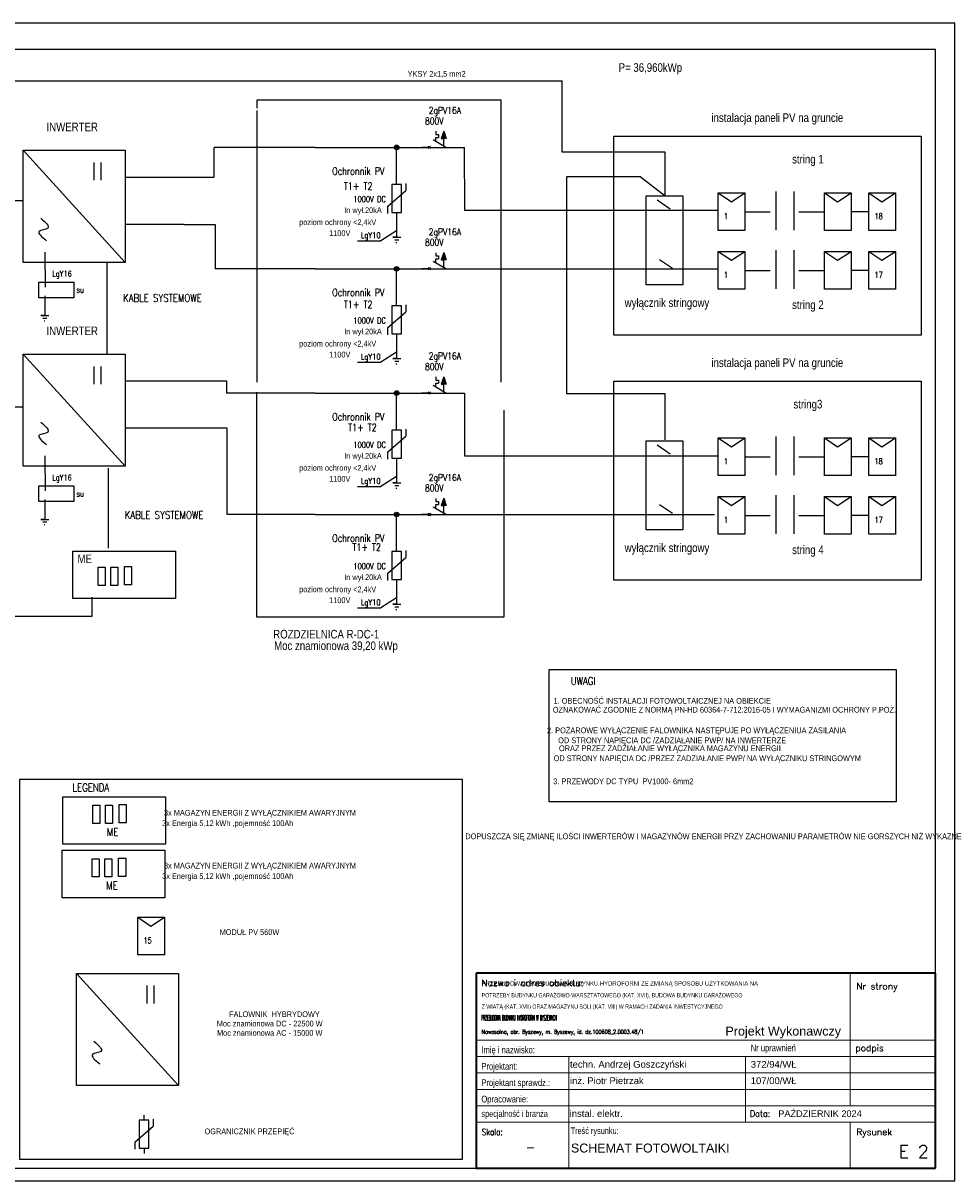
# Model space of a CAD drawing. Header units: millimetres. Extents: x 18084 to 52399, y 38174 to 56392.
# Tile 37 of 256: x 26245 to 28634, y 38174 to 41143. Entities that reach past the tile are written whole.
import ezdxf
from ezdxf.enums import TextEntityAlignment as Align

# ---------------------------------------------------------------- set-up
doc = ezdxf.new("R2010")
doc.units = ezdxf.units.MM
doc.header["$LTSCALE"] = 100
for name, pattern in [('ACAD_ISO03W100', [30, 12, -18]), ('ACAD_ISO11W100', [33.5, 12, -3, 12, -3, 0.5, -3]), ('HIDDEN', [0.375, 0.25, -0.125])]:
    doc.linetypes.add(name, pattern=pattern)
for name, color, linetype, lineweight in [('_TABELKA_Nr_Pióra__1', 7, 'Continuous', 13), ('A-tabelka', 251, 'Continuous', 20), ('Ekabel', 1, 'ACAD_ISO03W100', 50)]:
    doc.layers.add(name, color=color, linetype=linetype, lineweight=lineweight)
for name, color, linetype in [('E1', 34, 'Continuous'), ('E2', 5, 'Continuous'), ('E4', 1, 'Continuous'), ('E5', 7, 'Continuous'), ('E_ramka_wew', 10, 'Continuous'), ('E_ramka_zew', 9, 'Continuous'), ('RAMKA', 1, 'Continuous')]:
    doc.layers.add(name, color=color, linetype=linetype)
doc.styles.add('ARIAL', font='arial.ttf', dxfattribs={"width": 0.8})
doc.styles.add('DIM', font='ROMANS.shx', dxfattribs={"width": 0.8})
doc.styles.add('GENERATED_STYLE_2', font='arial.ttf')
doc.styles.add('ROMANS', font='romans.shx', dxfattribs={"width": 0.7})
doc.styles.add('SIMPLEX', font='simplex.shx')

# ---------------------------------------------------------------- blocks, each defined once
blk = doc.blocks.new('ochronnik')
at = {"layer": 'E1'}
for p, q in [((1807.23, 226.95), (1807.23, 228.25)), ((1809.56, 227.21), (1809.56, 225.4)), ((1804.89, 221.31), (1809.56, 225.4)), ((1804.89, 221.31), (1804.89, 219.5)), ((1807.23, 219.76), (1807.23, 218.46))]:
    blk.add_line(p, q, dxfattribs=at)
blk.add_lwpolyline([(1806, 219.76), (1808.46, 219.76), (1808.46, 226.95), (1806, 226.95)], close=True, dxfattribs=at)
blk = doc.blocks.new('Tabela_A+SPR_ADT')
at = {"color": 5, "lineweight": 35}
for p, q in [((0, 546.1), (-1286.3, 546.1)), ((-1286.3, 546.1), (-1286.3, 0)), ((0, 0), (0, 546.1)), ((-1286.3, 0), (0, 0))]:
    blk.add_line(p, q, dxfattribs=at)
for p, q in [((-238.9, 546.1), (-238.9, 358.3)), ((-1286.3, 358.3), (0, 358.3)), ((-238.9, 174.6), (-238.9, 358.3)), ((-1286.3, 312.4), (0, 312.4)), ((-1026.1, 128.6), (-1026.1, 312.4)), ((-531.9, 128.6), (-531.9, 312.4)), ((-1286.3, 266.4), (0, 266.4)), ((-1286.3, 220.5), (0, 220.5)), ((-1286.3, 174.6), (-422.6, 174.6)), ((-422.6, 174.6), (0, 174.6)), ((-1286.3, 128.6), (0, 128.6)), ((-1026.1, 0), (-1026.1, 128.6)), ((-238.9, 128.6), (-238.9, 0))]:
    blk.add_line(p, q)
at = {"color": 7, "linetype": 'Continuous', "style": 'ROMANS'}
blk.add_text('Nazwa i adres obiektu:', height=18.375, dxfattribs=at).set_placement((-1271.4, 509.4))
at = {"color": 7, "style": 'ROMANS'}
for s, p in [('Nr strony', (-221.4, 500.2)), ('podpis', (-224, 327.1)), ('Rysunek', (-221.4, 91.9))]:
    blk.add_text(s, height=18.38, dxfattribs=at).set_placement(p)
at = {"color": 7}
for s, height, style, width, p in [('Imię i nazwisko:', 19, 'ARIAL', 0.8, (-1271.4, 321.6)), ('Nr uprawnień', 19, 'ARIAL', 0.8, (-517, 327.1)), ('Projektant:', 19, 'ARIAL', 0.8, (-1271.4, 275.6)), ('Projektant sprawdz.:', 19, 'ARIAL', 0.8, (-1271.4, 229.7)), ('Opracowanie:', 19, 'ARIAL', 0.8, (-1271.4, 183.8)), ('specjalność i branża', 18.375, 'ARIAL', 0.8, (-1271.4, 143.3)), ('Data:', 18.38, 'ROMANS', 0.9, (-519.6, 143.3)), ('Skala:', 18.38, 'ROMANS', 0.8, (-1270.5, 91.9)), ('Treść rysunku:', 18.375, 'ARIAL', 0.8, (-1021.5, 95.4))]:
    blk.add_text(s, height=height, dxfattribs=dict(at, style=style, width=width)).set_placement(p)
at = {"color": 7, "style": 'ROMANS', "width": 0.85, "flags": 4}
blk.add_attdef('NAZWA', text='', height=22, dxfattribs=at).set_placement((-1270.5, 496.6), align=Align.TOP_LEFT)
at = {"color": 7}
for tag, p, height, style, width, flags in [('OBIEKT_1', (-1270.5, 438.3), 22, 'ROMANS', 0.72, 4), ('ADRES_1', (-1270.5, 405.9), 19, 'ROMANS', 0.75, 4), ('ADRES_2', (-1270.5, 376.1), 19, 'ROMANS', 0.75, 4), ('PROJEKTANT_ARCHITEKTURY', (-1023.3, 281.1), 19, 'ROMANS', 0.85, 8), ('UPR_1', (-517, 281.1), 19, 'ROMANS', 0.85, 4), ('PROJEKTANT_SPRAWDZAJACY', (-1023.3, 235.2), 19, 'ROMANS', 0.85, 8), ('UPR_2', (-517, 235.2), 19, 'ROMANS', 0.85, 4), ('OPRACOWANIE', (-1023.3, 189.3), 19, 'ROMANS', 0.7, 4), ('UPR_3', (-517, 189.3), 19, 'ROMANS', 0.85, 4), ('BRANŻA', (-1024.2, 143.3), 19, 'ARIAL', 0.9, 4)]:
    blk.add_attdef(tag, p, '', height=height, dxfattribs=dict(at, style=style, width=width, flags=flags))
at = {"color": 7, "style": 'ROMANS', "flags": 4}
blk.add_attdef('NR_STR', text='', height=36, dxfattribs=at).set_placement((-19.5, 436.5), align=Align.RIGHT)
at = {"color": 7, "lineweight": 35, "style": 'ROMANS', "width": 0.9, "flags": 4}
blk.add_attdef('DATA', (-440, 143.3), '', height=18.4, dxfattribs=at)
at = {"color": 5, "lineweight": 35, "style": 'ROMANS', "flags": 4}
blk.add_attdef('SKALA', text='', height=25, dxfattribs=at).set_placement((-1133.9, 58.5), align=Align.MIDDLE_CENTER)
at = {"color": 5, "lineweight": 35, "style": 'ROMANS', "width": 0.85, "flags": 4}
for tag, p in [('TEMAT', (-1024.2, 58)), ('TEMAT2', (-1024.2, 19.9))]:
    blk.add_attdef(tag, p, '', height=25, dxfattribs=at)
at = {"color": 5, "lineweight": 35, "style": 'ROMANS', "flags": 4}
blk.add_attdef('NR', text='', height=36, dxfattribs=at).set_placement((-18.4, 28.2), align=Align.RIGHT)

msp = doc.modelspace()

# ---------------------------------------------------------------- hatches: boundary and pattern name
for points in [[(27208.6, 40824.7, 1), (27196.8, 40824.7, 1)], [(27208.6, 40513.3, 1), (27196.8, 40513.3, 1)], [(27208.6, 40194.5, 1), (27196.8, 40194.5, 1)], [(27208.6, 39883.1, 1), (27196.8, 39883.1, 1)]]:
    msp.add_hatch(color=256).paths.add_polyline_path(points)
at = {"layer": 'E1'}
for points in [[(27329.9, 40847.9), (27323.6, 40866.4), (27317.3, 40847.9), (27323.6, 40847.9)], [(27329.9, 40847.8), (27323.6, 40866.4), (27317.3, 40847.8), (27323.6, 40847.8)], [(27329.9, 40847.9), (27323.6, 40866.4), (27317.3, 40847.9), (27323.6, 40847.9)], [(27329.9, 40847.8), (27323.6, 40866.4), (27317.3, 40847.8), (27323.6, 40847.8)], [(27329.9, 40536.5), (27323.6, 40555), (27317.3, 40536.5), (27323.6, 40536.5)], [(27329.9, 40536.4), (27323.6, 40555), (27317.3, 40536.4), (27323.6, 40536.4)], [(27329.9, 40536.5), (27323.6, 40555), (27317.3, 40536.5), (27323.6, 40536.5)], [(27329.9, 40536.4), (27323.6, 40555), (27317.3, 40536.4), (27323.6, 40536.4)], [(27329.9, 40217.7), (27323.6, 40236.3), (27317.3, 40217.7), (27323.6, 40217.7)], [(27329.9, 40217.7), (27323.6, 40236.3), (27317.3, 40217.7), (27323.6, 40217.7)], [(27329.9, 40217.7), (27323.6, 40236.2), (27317.3, 40217.7), (27323.6, 40217.7)], [(27329.9, 40217.7), (27323.6, 40236.2), (27317.3, 40217.7), (27323.6, 40217.7)], [(27329.9, 39906.3), (27323.6, 39924.9), (27317.3, 39906.3), (27323.6, 39906.3)], [(27329.9, 39906.3), (27323.6, 39924.9), (27317.3, 39906.3), (27323.6, 39906.3)], [(27329.9, 39906.3), (27323.6, 39924.8), (27317.3, 39906.3), (27323.6, 39906.3)], [(27329.9, 39906.3), (27323.6, 39924.8), (27317.3, 39906.3), (27323.6, 39906.3)]]:
    msp.add_hatch(color=256, dxfattribs=at).paths.add_polyline_path(points)

# ---------------------------------------------------------------- linework, layer by layer
for p, q in [((26245.5, 40817.4), (26507.1, 40529.8)), ((26426.1, 40786), (26426.1, 40740.4)), ((26444, 40786), (26444, 40740.4)), ((27870.9, 40690), (27904.6, 40667.3)), ((28027.7, 40708.2), (28061.4, 40685.5)), ((28061.4, 40685.5), (28096, 40708.2)), ((28300, 40708.2), (28333.7, 40685.5)), ((28333.7, 40685.5), (28368.2, 40708.2)), ((28413.5, 40708.2), (28447.2, 40685.5)), ((28447.2, 40685.5), (28481.7, 40708.2)), ((27202.7, 40594.4), (27192.7, 40594.4)), ((27192.7, 40594.4), (27213.5, 40594.4)), ((27197.8, 40587.9), (27208.5, 40587.9)), ((27201.2, 40581), (27203.1, 40581)), ((27876.5, 40537.4), (27910.2, 40514.7)), ((28027.7, 40557.8), (28061.4, 40535.1)), ((28061.4, 40535.1), (28096, 40557.8)), ((28300, 40557.8), (28333.7, 40535.1)), ((28333.7, 40535.1), (28368.2, 40557.8)), ((28413.5, 40557.8), (28447.2, 40535.1)), ((28447.2, 40535.1), (28481.7, 40557.8)), ((26300.4, 40393.6), (26290.4, 40393.6)), ((26290.4, 40393.6), (26311.2, 40393.6)), ((26295.4, 40387.1), (26306.1, 40387.1)), ((26298.9, 40380.2), (26300.8, 40380.2)), ((26245.5, 40294.5), (26507.1, 40006.8)), ((27202.7, 40283), (27192.7, 40283)), ((27192.7, 40283), (27213.5, 40283)), ((27197.8, 40276.5), (27208.5, 40276.5)), ((27201.2, 40269.6), (27203.1, 40269.6)), ((26426.1, 40263.1), (26426.1, 40217.4)), ((26444, 40263.1), (26444, 40217.4)), ((27870.9, 40061.6), (27904.6, 40038.8)), ((28027.7, 40079.8), (28061.4, 40057.1)), ((28061.4, 40057.1), (28096, 40079.8)), ((28300, 40079.8), (28333.7, 40057.1)), ((28333.7, 40057.1), (28368.2, 40079.8)), ((28413.5, 40079.8), (28447.2, 40057.1)), ((28447.2, 40057.1), (28481.7, 40079.8)), ((27202.7, 39964.3), (27192.7, 39964.3)), ((27192.7, 39964.3), (27213.5, 39964.3)), ((27197.8, 39957.8), (27208.5, 39957.8)), ((27201.2, 39950.8), (27203.1, 39950.8)), ((28027.7, 39929.3), (28061.4, 39906.6)), ((28061.4, 39906.6), (28096, 39929.3)), ((28300, 39929.3), (28333.7, 39906.6)), ((28333.7, 39906.6), (28368.2, 39929.3)), ((28413.5, 39929.3), (28447.2, 39906.6)), ((28447.2, 39906.6), (28481.7, 39929.3)), ((27876.5, 39908.9), (27910.2, 39886.2)), ((26300.4, 39870.7), (26290.4, 39870.7)), ((26290.4, 39870.7), (26311.2, 39870.7)), ((26295.4, 39864.2), (26306.1, 39864.2)), ((26298.9, 39857.3), (26300.8, 39857.3)), ((27202.7, 39652.9), (27192.7, 39652.9)), ((27192.7, 39652.9), (27213.5, 39652.9)), ((27197.8, 39646.4), (27208.5, 39646.4)), ((27201.2, 39639.4), (27203.1, 39639.4)), ((26539.2, 38850.3), (26572.9, 38827.6)), ((26572.9, 38827.6), (26607.4, 38850.3)), ((26382.1, 38706.1), (26643.6, 38418.4)), ((26562.7, 38674.7), (26562.7, 38629.1)), ((26580.5, 38674.7), (26580.5, 38629.1))]:
    msp.add_line(p, q)
at = {"linetype": 'ACAD_ISO11W100'}
for points in [[(26245.5, 40817.4), (26507.1, 40817.4), (26507.1, 40529.8), (26245.5, 40529.8)], [(26245.5, 40294.5), (26507.1, 40294.5), (26507.1, 40006.8), (26245.5, 40006.8)], [(26372.5, 39789.3), (26635.5, 39789.3), (26635.5, 39667.5), (26372.5, 39667.5)], [(26347.3, 39159.1), (26610.3, 39159.1), (26610.3, 39037.3), (26347.3, 39037.3)], [(26345.6, 39022), (26608.7, 39022), (26608.7, 38900.1), (26345.6, 38900.1)], [(26382.1, 38706.1), (26643.6, 38706.1), (26643.6, 38418.4), (26382.1, 38418.4)]]:
    msp.add_lwpolyline(points, close=True, dxfattribs=at)
for points in [[(28027.7, 40708.2), (28096, 40708.2), (28096, 40611.4), (28027.7, 40611.4)], [(28300, 40708.2), (28368.2, 40708.2), (28368.2, 40611.4), (28300, 40611.4)], [(28413.5, 40708.2), (28481.7, 40708.2), (28481.7, 40611.4), (28413.5, 40611.4)], [(28027.7, 40557.8), (28096, 40557.8), (28096, 40461), (28027.7, 40461)], [(28300, 40557.8), (28368.2, 40557.8), (28368.2, 40461), (28300, 40461)], [(28413.5, 40557.8), (28481.7, 40557.8), (28481.7, 40461), (28413.5, 40461)], [(28027.7, 40079.8), (28096, 40079.8), (28096, 39982.9), (28027.7, 39982.9)], [(28300, 40079.8), (28368.2, 40079.8), (28368.2, 39982.9), (28300, 39982.9)], [(28413.5, 40079.8), (28481.7, 40079.8), (28481.7, 39982.9), (28413.5, 39982.9)], [(28027.7, 39929.3), (28096, 39929.3), (28096, 39832.5), (28027.7, 39832.5)], [(28300, 39929.3), (28368.2, 39929.3), (28368.2, 39832.5), (28300, 39832.5)], [(28413.5, 39929.3), (28481.7, 39929.3), (28481.7, 39832.5), (28413.5, 39832.5)], [(26539.2, 38850.3), (26607.4, 38850.3), (26607.4, 38753.5), (26539.2, 38753.5)]]:
    msp.add_lwpolyline(points, close=True)
for centre in [(27202.7, 40824.7), (27202.7, 40513.3), (27202.7, 40194.5), (27202.7, 39883.1)]:
    msp.add_circle(centre, 5.91)
for points in [[(26290.2, 40643.2), (26308.1, 40617.4), (26286.2, 40609.4), (26305.1, 40585.6)], [(26290.2, 40120.2), (26308.1, 40094.4), (26286.2, 40086.5), (26305.1, 40062.7)], [(26426.8, 38531.9), (26444.6, 38506.1), (26422.8, 38498.1), (26441.7, 38474.3)]]:
    msp.add_spline(points, degree=3)
at = {"layer": 'E1', "linetype": 'Continuous'}
for p, q in [((27303.5, 40866), (27303.5, 40858)), ((27303.5, 40866), (27303.5, 40858)), ((27303.5, 40866), (27303.5, 40858)), ((27303.5, 40866), (27303.5, 40858)), ((27329.2, 40824.6), (27296.2, 40843.8)), ((27329.2, 40824.6), (27296.2, 40843.8)), ((27303.5, 40858), (27310.1, 40858)), ((27303.5, 40858), (27310.1, 40858)), ((27303.5, 40839.5, 1.8), (27303.5, 40849.9, 1.8)), ((27303.5, 40849.9), (27310.1, 40849.9)), ((27303.5, 40839.4, 1.8), (27303.5, 40849.9, 1.8)), ((27303.5, 40839.5, 1.8), (27303.5, 40849.9, 1.8)), ((27303.5, 40849.9), (27310.1, 40849.9)), ((27303.5, 40839.4, 1.8), (27303.5, 40849.9, 1.8)), ((27310.1, 40858), (27310.1, 40850)), ((27310.1, 40858), (27310.1, 40850)), ((27310.1, 40857.9), (27310.1, 40849.9)), ((27310.1, 40857.9), (27310.1, 40849.9)), ((27286.4, 40824.7), (27267.7, 40824.7)), ((27286.4, 40824.7), (27267.7, 40824.7)), ((27289.4, 40827.7), (27283.4, 40821.7)), ((27283.4, 40827.7), (27289.4, 40821.7)), ((27289.4, 40827.7), (27283.4, 40821.7)), ((27283.4, 40827.7), (27289.4, 40821.7)), ((27329.2, 40824.6), (27376.2, 40824.6)), ((27329.2, 40824.6), (27376.2, 40824.6)), ((27303.5, 40554.6), (27303.5, 40546.6)), ((27303.5, 40554.6), (27303.5, 40546.6)), ((27303.5, 40554.6), (27303.5, 40546.6)), ((27303.5, 40554.6), (27303.5, 40546.6)), ((27303.5, 40546.6), (27310.1, 40546.6)), ((27303.5, 40546.6), (27310.1, 40546.6)), ((27303.5, 40528.1, 1.8), (27303.5, 40538.5, 1.8)), ((27303.5, 40538.5), (27310.1, 40538.5)), ((27303.5, 40528, 1.8), (27303.5, 40538.5, 1.8)), ((27303.5, 40528.1, 1.8), (27303.5, 40538.5, 1.8)), ((27303.5, 40538.5), (27310.1, 40538.5)), ((27303.5, 40528, 1.8), (27303.5, 40538.5, 1.8)), ((27310.1, 40546.6), (27310.1, 40538.6)), ((27310.1, 40546.6), (27310.1, 40538.6)), ((27310.1, 40546.5), (27310.1, 40538.5)), ((27310.1, 40546.5), (27310.1, 40538.5)), ((27286.4, 40513.3), (27267.7, 40513.3)), ((27286.4, 40513.3), (27267.7, 40513.3)), ((27289.4, 40516.3), (27283.4, 40510.3)), ((27283.4, 40516.3), (27289.4, 40510.3)), ((27289.4, 40516.3), (27283.4, 40510.3)), ((27283.4, 40516.3), (27289.4, 40510.3)), ((27329.2, 40513.2), (27296.2, 40532.4)), ((27329.2, 40513.2), (27296.2, 40532.4)), ((27329.2, 40513.2), (27376.2, 40513.2)), ((27329.2, 40513.2), (27376.2, 40513.2)), ((27303.5, 40235.9), (27303.5, 40227.9)), ((27303.5, 40235.9), (27303.5, 40227.9)), ((27303.5, 40235.8), (27303.5, 40227.8)), ((27303.5, 40235.8), (27303.5, 40227.8)), ((27329.2, 40194.5), (27296.2, 40213.7)), ((27329.2, 40194.5), (27296.2, 40213.7)), ((27303.5, 40227.8), (27310.1, 40227.8)), ((27303.5, 40227.8), (27310.1, 40227.8)), ((27303.5, 40209.4, 1.8), (27303.5, 40219.8, 1.8)), ((27303.5, 40219.8), (27310.1, 40219.8)), ((27303.5, 40209.3, 1.8), (27303.5, 40219.8, 1.8)), ((27303.5, 40209.4, 1.8), (27303.5, 40219.8, 1.8)), ((27303.5, 40219.8), (27310.1, 40219.8)), ((27303.5, 40209.3, 1.8), (27303.5, 40219.8, 1.8)), ((27310.1, 40227.8), (27310.1, 40219.8)), ((27310.1, 40227.8), (27310.1, 40219.8)), ((27310.1, 40227.8), (27310.1, 40219.8)), ((27310.1, 40227.8), (27310.1, 40219.8)), ((27286.4, 40194.5), (27267.7, 40194.5)), ((27286.4, 40194.5), (27267.7, 40194.5)), ((27289.4, 40197.6), (27283.4, 40191.5)), ((27283.4, 40197.6), (27289.4, 40191.5)), ((27289.4, 40197.6), (27283.4, 40191.5)), ((27283.4, 40197.6), (27289.4, 40191.5)), ((27329.2, 40194.5), (27376.2, 40194.5)), ((27329.2, 40194.5), (27376.2, 40194.5)), ((27303.5, 39924.5), (27303.5, 39916.5)), ((27303.5, 39924.5), (27303.5, 39916.5)), ((27303.5, 39924.4), (27303.5, 39916.4)), ((27303.5, 39924.4), (27303.5, 39916.4)), ((27303.5, 39916.4), (27310.1, 39916.4)), ((27303.5, 39916.4), (27310.1, 39916.4)), ((27310.1, 39916.4), (27310.1, 39908.4)), ((27310.1, 39916.4), (27310.1, 39908.4)), ((27310.1, 39916.4), (27310.1, 39908.4)), ((27310.1, 39916.4), (27310.1, 39908.4)), ((27286.4, 39883.1), (27267.7, 39883.1)), ((27286.4, 39883.1), (27267.7, 39883.1)), ((27289.4, 39886.2), (27283.4, 39880.1)), ((27283.4, 39886.2), (27289.4, 39880.1)), ((27289.4, 39886.2), (27283.4, 39880.1)), ((27283.4, 39886.2), (27289.4, 39880.1)), ((27329.2, 39883.1), (27296.2, 39902.3)), ((27329.2, 39883.1), (27296.2, 39902.3)), ((27303.5, 39898, 1.8), (27303.5, 39908.4, 1.8)), ((27303.5, 39908.4), (27310.1, 39908.4)), ((27303.5, 39897.9, 1.8), (27303.5, 39908.4, 1.8)), ((27303.5, 39898, 1.8), (27303.5, 39908.4, 1.8)), ((27303.5, 39908.4), (27310.1, 39908.4)), ((27303.5, 39897.9, 1.8), (27303.5, 39908.4, 1.8)), ((27329.2, 39883.1), (27376.2, 39883.1)), ((27329.2, 39883.1), (27376.2, 39883.1))]:
    msp.add_line(p, q, dxfattribs=at)
at = {"layer": 'E1'}
for p, q in [((27323.6, 40866.4), (27317.3, 40847.9)), ((27323.6, 40866.4), (27317.3, 40847.8)), ((27323.6, 40866.4), (27317.3, 40847.9)), ((27323.6, 40866.4), (27317.3, 40847.8)), ((27323.6, 40866.4), (27329.9, 40847.9)), ((27323.6, 40866.4), (27329.9, 40847.8)), ((27323.6, 40866.4), (27329.9, 40847.9)), ((27323.6, 40866.4), (27329.9, 40847.8)), ((27317.3, 40847.9), (27323.6, 40847.9)), ((27317.3, 40847.9), (27323.6, 40847.9)), ((27317.3, 40847.8), (27323.6, 40847.8)), ((27317.3, 40847.8), (27323.6, 40847.8)), ((27323.6, 40827.9), (27323.6, 40847.9)), ((27329.9, 40847.9), (27323.6, 40847.9)), ((27323.6, 40827.9), (27323.6, 40847.9)), ((27329.9, 40847.9), (27323.6, 40847.9)), ((27323.6, 40827.9), (27323.6, 40847.8)), ((27329.9, 40847.8), (27323.6, 40847.8)), ((27323.6, 40827.9), (27323.6, 40847.8)), ((27329.9, 40847.8), (27323.6, 40847.8)), ((27323.6, 40555), (27317.3, 40536.5)), ((27323.6, 40555), (27317.3, 40536.4)), ((27323.6, 40555), (27317.3, 40536.5)), ((27323.6, 40555), (27317.3, 40536.4)), ((27317.3, 40536.5), (27323.6, 40536.5)), ((27317.3, 40536.5), (27323.6, 40536.5)), ((27317.3, 40536.4), (27323.6, 40536.4)), ((27317.3, 40536.4), (27323.6, 40536.4)), ((27323.6, 40555), (27329.9, 40536.5)), ((27323.6, 40555), (27329.9, 40536.4)), ((27323.6, 40555), (27329.9, 40536.5)), ((27323.6, 40555), (27329.9, 40536.4)), ((27323.6, 40516.5), (27323.6, 40536.5)), ((27329.9, 40536.5), (27323.6, 40536.5)), ((27323.6, 40516.5), (27323.6, 40536.5)), ((27329.9, 40536.5), (27323.6, 40536.5)), ((27323.6, 40516.5), (27323.6, 40536.4)), ((27329.9, 40536.4), (27323.6, 40536.4)), ((27323.6, 40516.5), (27323.6, 40536.4)), ((27329.9, 40536.4), (27323.6, 40536.4)), ((27323.6, 40236.3), (27317.3, 40217.7)), ((27323.6, 40236.3), (27317.3, 40217.7)), ((27323.6, 40236.2), (27317.3, 40217.7)), ((27323.6, 40236.2), (27317.3, 40217.7)), ((27323.6, 40236.3), (27329.9, 40217.7)), ((27323.6, 40236.3), (27329.9, 40217.7)), ((27323.6, 40236.2), (27329.9, 40217.7)), ((27323.6, 40236.2), (27329.9, 40217.7)), ((27317.3, 40217.7), (27323.6, 40217.7)), ((27317.3, 40217.7), (27323.6, 40217.7)), ((27317.3, 40217.7), (27323.6, 40217.7)), ((27317.3, 40217.7), (27323.6, 40217.7)), ((27323.6, 40197.8), (27323.6, 40217.7)), ((27329.9, 40217.7), (27323.6, 40217.7)), ((27323.6, 40197.7), (27323.6, 40217.7)), ((27329.9, 40217.7), (27323.6, 40217.7)), ((27323.6, 40197.8), (27323.6, 40217.7)), ((27329.9, 40217.7), (27323.6, 40217.7)), ((27323.6, 40197.7), (27323.6, 40217.7)), ((27329.9, 40217.7), (27323.6, 40217.7)), ((27323.6, 39924.9), (27317.3, 39906.3)), ((27323.6, 39924.9), (27317.3, 39906.3)), ((27323.6, 39924.8), (27317.3, 39906.3)), ((27323.6, 39924.8), (27317.3, 39906.3)), ((27323.6, 39924.9), (27329.9, 39906.3)), ((27323.6, 39924.9), (27329.9, 39906.3)), ((27323.6, 39924.8), (27329.9, 39906.3)), ((27323.6, 39924.8), (27329.9, 39906.3)), ((27317.3, 39906.3), (27323.6, 39906.3)), ((27317.3, 39906.3), (27323.6, 39906.3)), ((27317.3, 39906.3), (27323.6, 39906.3)), ((27317.3, 39906.3), (27323.6, 39906.3)), ((27323.6, 39886.4), (27323.6, 39906.3)), ((27329.9, 39906.3), (27323.6, 39906.3)), ((27323.6, 39886.3), (27323.6, 39906.3)), ((27329.9, 39906.3), (27323.6, 39906.3)), ((27323.6, 39886.4), (27323.6, 39906.3)), ((27329.9, 39906.3), (27323.6, 39906.3)), ((27323.6, 39886.3), (27323.6, 39906.3)), ((27329.9, 39906.3), (27323.6, 39906.3))]:
    msp.add_line(p, q, dxfattribs=at)
at = {"layer": 'E4', "color": 0, "linetype": 'ACAD_ISO11W100'}
for p, q in [((27471.3, 40945.9), (26844, 40945.9)), ((26844, 40919), (26844, 40222.3)), ((27471.3, 40222.3), (27471.3, 40945.9)), ((26302.7, 40466.4), (26302, 40556.3)), ((26843.2, 40197.1), (26843.2, 39620.7)), ((27478.5, 39620.7), (27478.5, 40150.9)), ((26302.7, 39943.5), (26302, 40033.4)), ((26843.2, 39620.7), (27478.5, 39620.7))]:
    msp.add_line(p, q, dxfattribs=at)
at = {"layer": 'E4', "color": 102}
for p, q in [((26994.3, 40824.7), (26734.9, 40824.7)), ((26734.9, 40748.7), (26734.9, 40824.7)), ((26994.3, 40824.7), (27102.8, 40824.7)), ((27097.7, 40824.6), (27377.2, 40824.6)), ((27102.8, 40824.7), (27267.7, 40824.7)), ((26507.1, 40748.7), (26657.9, 40748.7)), ((26657.9, 40748.7), (26734.9, 40748.7)), ((27377.2, 40663.6), (28027.7, 40663.6)), ((28096, 40659.8), (28160.7, 40659.8)), ((28233.9, 40659.8), (28298.6, 40659.8)), ((28413.5, 40659.8), (28368.2, 40659.8)), ((26657.9, 40627.2), (26507.1, 40627.2)), ((26994.3, 40513.3), (26737.3, 40513.3)), ((26994.3, 40513.3), (27102.8, 40513.3)), ((27097.7, 40513.2), (27377.2, 40513.2)), ((27102.8, 40513.3), (27267.7, 40513.3)), ((27377.2, 40513.2), (27878.5, 40513.2)), ((27526.4, 40513.2), (28027.7, 40513.2)), ((28096, 40509.4), (28160.7, 40509.4)), ((28233.9, 40509.4), (28298.6, 40509.4)), ((28413.5, 40509.4), (28368.2, 40509.4)), ((26507.1, 40225.8), (26657.9, 40225.8)), ((26994.3, 40194.6), (26766.7, 40194.6)), ((26994.3, 40194.6), (27102.8, 40194.5)), ((27097.7, 40194.5), (27377.2, 40194.5)), ((27102.8, 40194.5), (27267.7, 40194.5)), ((26768.6, 40104.3), (26507.1, 40104.3)), ((27377.2, 40033.5), (28027.7, 40033.5)), ((28096, 40031.4), (28160.7, 40031.4)), ((28233.9, 40031.4), (28298.6, 40031.4)), ((28413.5, 40031.4), (28368.2, 40031.4)), ((26994.3, 39883.2), (26936.4, 39883.2)), ((26994.3, 39883.2), (27102.8, 39883.1)), ((27097.7, 39883.1), (27377.2, 39883.1)), ((27102.8, 39883.1), (27267.7, 39883.1)), ((27377.2, 39883.1), (27878.5, 39883.1)), ((27516.5, 39883.1), (28017.8, 39883.1)), ((28096, 39880.9), (28160.7, 39880.9)), ((28233.9, 39880.9), (28298.6, 39880.9)), ((28413.5, 39880.9), (28368.2, 39880.9))]:
    msp.add_line(p, q, dxfattribs=at)
at = {"layer": 'E4', "color": 0, "linetype": 'ACAD_ISO11W100'}
for points in [[(26285.4, 40479.3), (26375, 40479.3), (26375, 40439), (26285.4, 40439)], [(26285.4, 39956.3), (26375, 39956.3), (26375, 39916.1), (26285.4, 39916.1)]]:
    msp.add_lwpolyline(points, close=True, dxfattribs=at)
at = {"layer": 'E5'}
for p, q in [((27202.7, 40610.9), (27162.4, 40585.3)), ((27102.8, 40585.3), (27162.4, 40585.3)), ((27202.7, 40299.5), (27162.4, 40273.8)), ((27102.8, 40273.8), (27162.4, 40273.8)), ((27202.7, 39980.8), (27162.4, 39955.1)), ((27102.8, 39955.1), (27162.4, 39955.1)), ((27102.8, 39643.7), (27162.4, 39643.7)), ((27202.7, 39669.4), (27162.4, 39643.7))]:
    msp.add_line(p, q, dxfattribs=at)
at = {"layer": 'E_ramka_wew'}
for p, q in [((25978.6, 40995.4), (27626.9, 40995.4)), ((27626.9, 40812.1), (27626.9, 40995.4)), ((27891.6, 40812.1), (27626.9, 40812.1)), ((27891.6, 40702.9), (27891.6, 40812.1)), ((27826.9, 40749.3), (27638, 40749.3)), ((27638, 40749.3), (27638, 40193.8)), ((27891, 40699.7), (27826.9, 40749.3)), ((26044.5, 40688.5), (26245.5, 40688.5)), ((27683, 40663.6), (27683, 40663.6)), ((27683, 40513.2), (27683, 40513.2)), ((27638, 40193.8), (27891.6, 40193.8)), ((27891.6, 40074.4), (27891.6, 40193.8)), ((26018.6, 40159), (26245.5, 40159)), ((26422.3, 39622.4), (26422.3, 39670.7)), ((26145.8, 39622.4), (26422.3, 39622.4))]:
    msp.add_line(p, q, dxfattribs=at)
at = {"layer": 'E_ramka_wew', "color": 0}
for p, q in [((26844, 40945.9), (26844, 40925.7)), ((27376.2, 40824.6), (27377.2, 40663.6)), ((27377.2, 40194.5), (27377.2, 40033.5))]:
    msp.add_line(p, q, dxfattribs=at)
at = {"layer": 'E_ramka_wew', "linetype": 'ACAD_ISO11W100'}
for p, q in [((27202.7, 40742.8), (27202.7, 40826.3)), ((27376.2, 40824.6), (27376.2, 40824.6)), ((28175.3, 40711.4), (28175.3, 40612.5)), ((28221.7, 40711.4), (28221.7, 40612.5)), ((27202.7, 40644.9), (27202.7, 40594.4)), ((28175.3, 40561), (28175.3, 40462.1)), ((28221.7, 40561), (28221.7, 40462.1)), ((27202.7, 40431.4), (27202.7, 40514.9)), ((27376.2, 40513.2), (27376.2, 40513.2)), ((26300.4, 40444.1), (26300.4, 40393.6)), ((27202.7, 40333.5), (27202.7, 40283)), ((27202.7, 40112.6), (27202.7, 40196.2)), ((27376.2, 40194.5), (27376.2, 40194.5)), ((28175.3, 40082.9), (28175.3, 39984)), ((28221.7, 40082.9), (28221.7, 39984)), ((27202.7, 40014.7), (27202.7, 39964.3)), ((26300.4, 39921.2), (26300.4, 39870.7)), ((28175.3, 39932.5), (28175.3, 39833.6)), ((28221.7, 39932.5), (28221.7, 39833.6)), ((27202.7, 39801.2), (27202.7, 39884.8)), ((27376.2, 39883.1), (27376.2, 39883.1)), ((27202.7, 39703.3), (27202.7, 39652.9))]:
    msp.add_line(p, q, dxfattribs=at)
at = {"layer": 'E_ramka_wew', "color": 102}
for p, q in [((26657.9, 40627.2), (26737.3, 40627.2)), ((26737.3, 40627.2), (26737.3, 40513.3)), ((26657.9, 40225.8), (26766.7, 40225.8)), ((26766.7, 40225.8), (26766.7, 40225.8)), ((26766.7, 40225.8), (26766.7, 40194.6)), ((26768.6, 39883.2), (26768.6, 40104.3)), ((26936.4, 39883.2), (26768.6, 39883.2))]:
    msp.add_line(p, q, dxfattribs=at)
at = {"layer": 'E_ramka_wew', "color": 5}
for p, q in [((26460.1, 40527.4), (26460.1, 40295.3)), ((26463.3, 40001.7), (26463.3, 39796.7))]:
    msp.add_line(p, q, dxfattribs=at)
at = {"layer": 'E_ramka_wew', "color": 7, "linetype": 'Continuous'}
msp.add_lwpolyline([(28584.2, 38206.8), (28584.2, 41076.2), (24614.2, 41076.2), (24614.2, 38206.8)], close=True, dxfattribs=at)
at = {"layer": 'E_ramka_wew', "color": 0}
for points in [[(27759.5, 40853.9), (28548.1, 40853.9), (28548.1, 40343.1), (27759.5, 40343.1)], [(27842.5, 40700.9), (27936.6, 40700.9), (27936.6, 40472.4), (27842.5, 40472.4)], [(27759.5, 40225.4), (28548.1, 40225.4), (28548.1, 39714.6), (27759.5, 39714.6)], [(27842.5, 40072.5), (27936.6, 40072.5), (27936.6, 39844), (27842.5, 39844)], [(26437.1, 39748), (26455.2, 39748), (26455.2, 39701.2), (26437.1, 39701.2)], [(26469.6, 39748), (26487.7, 39748), (26487.7, 39701.2), (26469.6, 39701.2)], [(26505.1, 39749.5), (26523.2, 39749.5), (26523.2, 39702.7), (26505.1, 39702.7)], [(26236.9, 39204.3), (27370.6, 39204.3), (27370.6, 38229), (26236.9, 38229)], [(26423.6, 39137.4), (26441.7, 39137.4), (26441.7, 39090.6), (26423.6, 39090.6)], [(26456.1, 39137.4), (26474.2, 39137.4), (26474.2, 39090.6), (26456.1, 39090.6)], [(26491.6, 39138.9), (26509.7, 39138.9), (26509.7, 39092.1), (26491.6, 39092.1)], [(26421.9, 39000.3), (26440.1, 39000.3), (26440.1, 38953.4), (26421.9, 38953.4)], [(26454.4, 39000.3), (26472.5, 39000.3), (26472.5, 38953.4), (26454.4, 38953.4)], [(26489.9, 39001.8), (26508.1, 39001.8), (26508.1, 38955), (26489.9, 38955)]]:
    msp.add_lwpolyline(points, close=True, dxfattribs=at)
at = {"layer": 'E_ramka_zew', "linetype": 'Continuous'}
msp.add_lwpolyline([(28634.2, 38174), (28634.2, 41143.4), (24434.2, 41143.4), (24434.2, 38174)], close=True, dxfattribs=at)
at = {"layer": 'Ekabel', "lineweight": -2}
msp.add_lwpolyline([(27593.9, 39485.9), (28483.6, 39485.9), (28483.6, 39145.8), (27593.9, 39145.8)], close=True, dxfattribs=at)

# ---------------------------------------------------------------- block references
at = {"layer": 'A-tabelka', "lineweight": 60}
ref = msp.add_blockref('Tabela_A+SPR_ADT', (28584.2, 38206.8), dxfattribs=dict(at, xscale=0.9155413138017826, yscale=0.9155413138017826, zscale=0.9155413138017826))
ref.add_attrib('OBIEKT_1', 'PRZEBUDOWA I ROZBUDOWA BUDYNKU HYDROFORNI ZE ZMIANĄ SPOSOBU UŻYTKOWANIA NA', (27421, 38674.8), dxfattribs={"layer": '0', "color": 7, "lineweight": 30, "height": 11, "style": 'ARIAL', "width": 0.9})
ref.add_attrib('NR', 'E 2', dxfattribs={"layer": '0', "color": 5, "lineweight": 35, "height": 32.96, "style": 'ROMANS'}).set_placement((28567.4, 38232.6), align=Align.RIGHT)
ref.add_attrib('UPR_1', '372/94/WŁ', (28110.9, 38464.2), dxfattribs={"layer": '0', "color": 7, "height": 17.4, "style": 'ARIAL'})
ref.add_attrib('DATA', 'PAŹDZIERNIK 2024', (28181.4, 38338), dxfattribs={"layer": '0', "color": 7, "lineweight": 35, "height": 16.823, "style": 'ARIAL'})
ref.add_attrib('TEMAT', 'SCHEMAT FOTOWOLTAIKI', (27649.8, 38246.7), dxfattribs={"layer": '0', "color": 5, "lineweight": 35, "height": 22.889, "style": 'ARIAL'})
ref.add_attrib('TEMAT2', 'PRZEBUDOWA BUDYNKU HYDROFORNI W BYSZEWACH', (27420.5, 38585.1), dxfattribs={"layer": '0', "color": 5, "lineweight": 30, "height": 14, "style": 'SIMPLEX', "width": 0.32})
ref.add_attrib('ADRES_1', 'Z WIATĄ (KAT. XVII) ORAZ MAGAZYNU SOLI (KAT. VIII) W RAMACH ZADANIA INWESTYCYJNEGO ', (27421, 38615.4), dxfattribs={"layer": '0', "color": 7, "lineweight": 30, "height": 11, "style": 'ARIAL', "width": 0.7})
ref.add_attrib('ADRES_2', 'Nowosolna, obr. Byszewy, m. Byszewy, id. dz.100608_2.0003.48/1', (27421, 38551.2), dxfattribs={"layer": '0', "color": 7, "height": 10.395, "style": 'ROMANS', "width": 0.75})
ref.add_attrib('BRANŻA', 'instal. elektr.', (27646.5, 38338), dxfattribs={"layer": '0', "color": 7, "height": 17.395, "style": 'ARIAL'})
ref.add_attrib('PROJEKTANT_ARCHITEKTURY', 'techn. Andrzej Goszczyński ', (27647.3, 38464.2), dxfattribs={"layer": '0', "color": 7, "height": 17.395, "style": 'ARIAL'})
ref.add_attrib('SKALA', '-', dxfattribs={"layer": '0', "color": 5, "lineweight": 35, "height": 22.9, "style": 'ROMANS'}).set_placement((27546.1, 38260.4), align=Align.MIDDLE_CENTER)
ref.add_attrib('PROJEKTANT_SPRAWDZAJACY', 'inż. Piotr Pietrzak', (27647.3, 38422.1), dxfattribs={"layer": '0', "color": 7, "height": 17.395, "style": 'ARIAL'})
ref.add_attrib('UPR_2', '107/00/WŁ', (28110.9, 38422.1), dxfattribs={"layer": '0', "color": 7, "height": 17.4, "style": 'ARIAL'})
ref.add_attrib('OBIEKT_2', 'POTRZEBY BUDYNKU GARAŻOWO-WARSZTATOWEGO (KAT. XVII), BUDOWA BUDYNKU GARAŻOWEGO', (27421, 38644.5), dxfattribs={"layer": '0', "color": 7, "lineweight": 30, "height": 11, "style": 'ARIAL', "width": 0.7})
at = {"layer": 'E2', "xscale": 10, "yscale": 10, "zscale": 10}
for p in [(9130.4, 38460.3), (9130.4, 38460.3), (9130.4, 38148.9), (9130.4, 38148.9), (9130.4, 37830.1), (9130.4, 37830.1), (9130.4, 37518.7), (9130.4, 37518.7), (8483, 36059.9), (8483, 36059.9)]:
    msp.add_blockref('ochronnik', p, dxfattribs=at)

# ---------------------------------------------------------------- texts
at = {"style": 'ROMANS', "width": 0.8}
for s, p in [('KABLE SYSTEMOWE', (26602.3, 40422.4)), ('KABLE SYSTEMOWE', (26606.5, 39865.9)), ('UWAGI', (27681.1, 39440.3)), ('LEGENDA', (26418.8, 39166.9)), ('ME', (26474.5, 39052.7)), ('ME', (26472.8, 38915.5))]:
    msp.add_text(s, height=20, dxfattribs=at).set_placement(p, align=Align.BOTTOM_CENTER)
at = {"layer": '_TABELKA_Nr_Pióra__1', "linetype": 'Continuous', "insert": (28046, 38569.6), "char_height": 23, "attachment_point": 1, "style": 'GENERATED_STYLE_2'}
msp.add_mtext('Projekt Wykonawczy', dxfattribs=at)
at = {"layer": 'E2', "linetype": 'HIDDEN', "style": 'ROMANS', "width": 0.8}
for s, p in [(' 2gPV16A', (27275.5, 40910.6)), ('800V', (27275.5, 40883.7)), (' 2gPV16A', (27275.5, 40599.2)), ('800V', (27275.5, 40572.3)), (' 2gPV16A', (27275.5, 40280.5)), ('800V', (27275.5, 40253.6)), (' 2gPV16A', (27275.5, 39969.1)), ('800V', (27275.5, 39942.2))]:
    msp.add_text(s, height=17.75, dxfattribs=at).set_placement(p)
at = {"layer": 'E2', "style": 'DIM', "width": 0.8}
for s, height, p in [('Ochronnik PV', 18.742, (27037.5, 40754.6)), ('T1+ T2', 18.74, (27067.6, 40716.1)), ('1000V DC', 15.62, (27091.8, 40684.3)), ('1', 14.8, (28042.1, 40640.9)), ('18', 14.79, (28427.9, 40640.9)), ('LgY10', 14.79, (27111.3, 40591.9)), ('LgY16', 14.79, (26319.6, 40493.3)), ('1', 14.8, (28042.1, 40490.5)), ('17', 14.79, (28427.9, 40490.5)), ('su', 14.79, (26381.8, 40451.8)), ('Ochronnik PV', 18.742, (27037.5, 40443.2)), ('T1+ T2', 18.74, (27067.6, 40412.7)), ('1000V DC', 15.62, (27091.8, 40372.9)), ('LgY10', 14.79, (27111.3, 40280.5)), ('Ochronnik PV', 18.742, (27037.5, 40124.5)), ('T1+ T2', 18.74, (27078.5, 40097.2)), ('1000V DC', 15.62, (27091.8, 40054.1)), ('1', 14.8, (28042.1, 40012.4)), ('18', 14.79, (28427.9, 40012.4)), ('LgY16', 14.79, (26319.6, 39970.4)), ('LgY10', 14.79, (27111.3, 39961.7)), ('su', 14.79, (26381.8, 39928.9)), ('1', 14.8, (28042.1, 39862)), ('17', 14.79, (28427.9, 39862)), ('Ochronnik PV', 18.742, (27037.5, 39813.1)), ('T1+ T2', 18.74, (27089.4, 39790.2)), ('1000V DC', 15.62, (27091.8, 39742.7)), ('LgY10', 14.79, (27111.3, 39650.3)), ('15', 14.79, (26553.6, 38783))]:
    msp.add_text(s, height=height, dxfattribs=at).set_placement(p)
at = {"layer": 'RAMKA', "color": 0, "linetype": 'Continuous', "style": 'GENERATED_STYLE_2', "width": 0.8}
for s, height, p in [('P= 36,960kWp', 22.113, (27853.5, 41011.9)), ('YKSY 2x1,5 mm2', 14.742, (27305.4, 41001.6)), ('instalacja paneli PV na gruncie', 22.113, (28179, 40883.3)), ('INWERTER ', 22.11, (26374.4, 40859.5)), ('string 1', 22.11, (28257.4, 40776.9)), ('wyłącznik stringowy', 22.113, (27896.1, 40408.7)), ('string 2', 22.11, (28257.4, 40403.4)), ('INWERTER ', 22.11, (26374.4, 40336.5)), ('instalacja paneli PV na gruncie', 22.113, (28179, 40254.9)), ('string3', 22.11, (28257.4, 40148.5)), ('wyłącznik stringowy', 22.113, (27896.1, 39780.2)), ('string 4', 22.11, (28257.4, 39774.9)), ('ME', 22.11, (26403.1, 39751.7)), ('ROZDZIELNICA R-DC-1', 22.113, (27022.3, 39558.5)), ('Moc znamionowa 39,20 kWp', 22.113, (27047.3, 39528.9)), ('1. OBECNOŚĆ INSTALACJI FOTOWOLTAICZNEJ NA OBIEKCIE', 14.742, (27883.9, 39393.4)), ('OZNAKOWAĆ ZGODNIE Z NORMĄ PN-HD 60364-7-712:2016-05 I WYMAGANIZMI OCHRONY P.POŻ.', 14.742, (28043.4, 39370.6)), ('2. POŻAROWE WYŁĄCZENIE FALOWNIKA NASTĘPUJE PO WYŁĄCZENIUA ZASILANIA ', 14.742, (27974.6, 39317.7)), ('ORAZ PRZEZ ZADZIAŁANIE WYŁĄCZNIKA MAGAZYNU ENERGII', 14.742, (27903.6, 39271.7)), ('OD STRONY NAPIĘCIA DC /ZADZIAŁANIE PWP/ NA INWERTERZE', 14.742, (27909.4, 39292.1)), ('OD STRONY NAPIĘCIA DC /PRZEZ ZADZIAŁANIE PWP/ NA WYŁĄCZNIKU STRINGOWYM', 14.742, (27999.4, 39246.1)), ('3. PRZEWODY DC TYPU  PV1000- 6mm2  ', 14.742, (27789.4, 39187)), ('3x MAGAZYN ENERGII Z WYŁĄCZNIKIEM AWARYJNYM  ', 14.742, (26857.7, 39106.3)), ('3x Energia 5,12 kWh ,pojemność 100Ah', 14.742, (26769.8, 39079.5)), ('DOPUSZCZA SIĘ ZMIANĘ ILOŚCI INWERTERÓW I MAGAZYNÓW ENERGII PRZY ZACHOWANIU PARAMETRÓW NIE GORSZYCH NIŻ WYKAZNE', 14.742, (28015.4, 39045.9)), ('3x MAGAZYN ENERGII Z WYŁĄCZNIKIEM AWARYJNYM  ', 14.742, (26857.7, 38970.7)), ('3x Energia 5,12 kWh ,pojemność 100Ah', 14.742, (26769.8, 38943.9)), ('MODUŁ PV 560W', 14.742, (26825.5, 38800.1)), ('FALOWNIK  HYBRYDOWY ', 14.742, (26892.1, 38589.6)), ('Moc znamionowa DC - 22500 W ', 14.742, (26880, 38565.6)), ('Moc znamionowa AC - 15000 W ', 14.742, (26880, 38541.6)), ('OGRANICZNIK PRZEPIĘĆ', 14.742, (26825.5, 38289.1))]:
    msp.add_text(s, height=height, dxfattribs=at).set_placement(p, align=Align.BOTTOM_CENTER)
for s, height, p in [('In wył.20kA', 14.742, (27068.4, 40656.4)), ('poziom ochrony <2,4kV', 14.742, (26953, 40625.4)), ('1100V', 14.74, (27029.7, 40597.3)), ('In wył.20kA', 14.742, (27068.4, 40345)), ('poziom ochrony <2,4kV', 14.742, (26953, 40314)), ('1100V', 14.74, (27029.7, 40285.9)), ('In wył.20kA', 14.742, (27068.4, 40026.3)), ('poziom ochrony <2,4kV', 14.742, (26953, 39995.2)), ('1100V', 14.74, (27029.7, 39967.2)), ('In wył.20kA', 14.742, (27068.4, 39714.9)), ('poziom ochrony <2,4kV', 14.742, (26953, 39683.8)), ('1100V', 14.74, (27029.7, 39655.8))]:
    msp.add_text(s, height=height, dxfattribs=at).set_placement(p)

doc.saveas('drawing.dxf')
